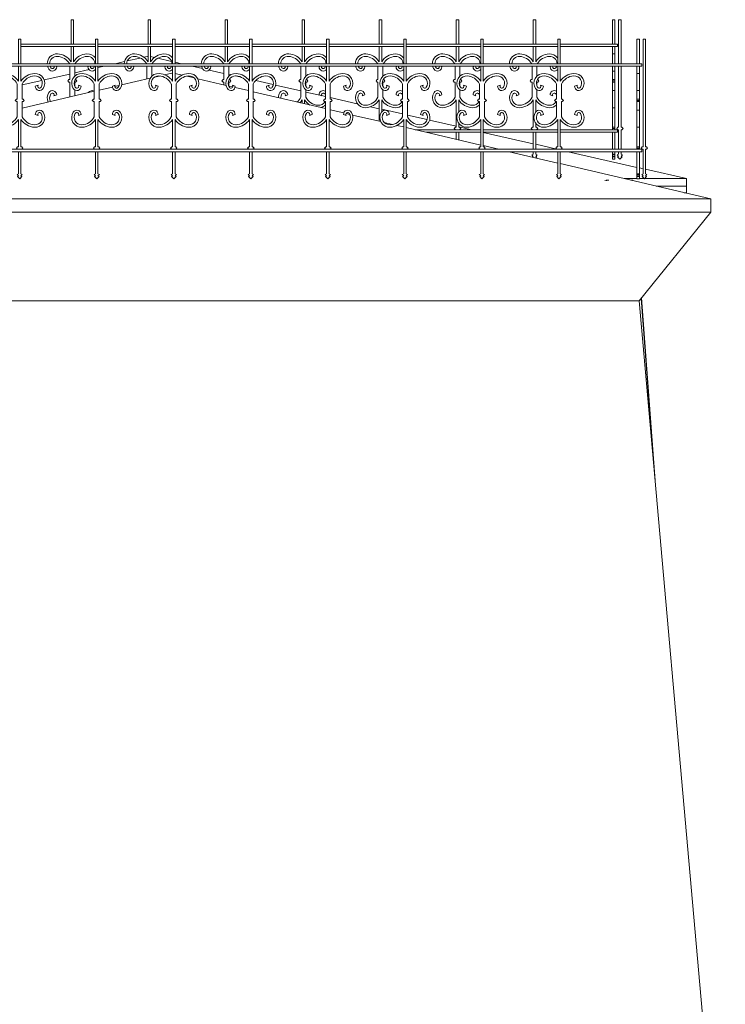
# Model space of a CAD drawing. Header units: metres. Extents: x -1.8 to 29.2, y -0.8 to 24.3.
# Tile 4 of 8: x 2.3 to 5.2, y 20.3 to 24.3. Entities that reach past the tile are written whole.
import ezdxf

# ---------------------------------------------------------------- set-up
doc = ezdxf.new("R2010")
doc.units = ezdxf.units.M
doc.layers.add('AV-STAVBA', color=7, linetype='Continuous', lineweight=18)

# ---------------------------------------------------------------- blocks, each defined once
blk = doc.blocks.new('Railing - BA_Kovaný sloupek_střecha-1527300-Pohled SV')
at = {"layer": 'AV-STAVBA'}
for p, q in [((4.7512, 24.2), (4.7512, 24.3)), ((4.7612, 24.3), (4.7512, 24.3)), ((4.7612, 24.3), (4.7612, 24.2)), ((4.7512, 24.16), (4.7512, 24.19)), ((4.7612, 24.19), (4.7612, 24.16)), ((4.7612, 24.1601), (4.7512, 24.1601)), ((4.7512, 24.1601), (4.7512, 24.12)), ((4.7612, 24.12), (4.7612, 24.1601)), ((4.7512, 24.1099), (4.7512, 24.098)), ((4.7512, 24.098), (4.7512, 24.0901)), ((4.7512, 24.055), (4.7512, 24.0905)), ((4.7512, 24.0901), (4.7612, 24.0901)), ((4.7612, 24.098), (4.7612, 24.1099)), ((4.7612, 24.0901), (4.7612, 24.098)), ((4.7612, 24.0905), (4.7612, 24.055)), ((4.7512, 24.05), (4.7512, 24.055)), ((4.7612, 24.055), (4.7512, 24.055)), ((4.7512, 24.045), (4.7512, 24.05)), ((4.7612, 24.05), (4.7512, 24.05)), ((4.7512, 24.0095), (4.7512, 24.045)), ((4.7612, 24.045), (4.7512, 24.045)), ((4.7612, 24.055), (4.7612, 24.05)), ((4.7612, 24.05), (4.7612, 24.045)), ((4.7612, 24.045), (4.7612, 24.0095)), ((4.7612, 24.0099), (4.7512, 24.0099)), ((4.7512, 24.0099), (4.7512, 24.002)), ((4.7612, 24.002), (4.7612, 24.0099)), ((4.7512, 24.002), (4.7512, 23.9399)), ((4.7612, 23.9399), (4.7612, 24.002)), ((4.7512, 23.86), (4.7512, 23.94)), ((4.7512, 23.9399), (4.7612, 23.9399)), ((4.7612, 23.94), (4.7612, 23.86)), ((4.7512, 23.855), (4.7512, 23.86)), ((4.7612, 23.86), (4.7512, 23.86)), ((4.7512, 23.85), (4.7512, 23.855)), ((4.7612, 23.855), (4.7512, 23.855)), ((4.7612, 23.86), (4.7612, 23.855)), ((4.7612, 23.855), (4.7612, 23.85)), ((4.7512, 23.77), (4.7512, 23.84)), ((4.7612, 23.84), (4.7612, 23.77)), ((4.7512, 23.75), (4.7512, 23.76)), ((4.7512, 23.7467), (4.7512, 23.75)), ((4.7612, 23.75), (4.7512, 23.75)), ((4.7512, 23.741), (4.7512, 23.7467)), ((4.7612, 23.7467), (4.7512, 23.7467)), ((4.7512, 23.7385), (4.7512, 23.741)), ((4.7612, 23.741), (4.7512, 23.741)), ((4.7512, 23.7292), (4.7512, 23.7385)), ((4.7612, 23.7385), (4.7512, 23.7385)), ((4.7612, 23.7292), (4.7512, 23.7292)), ((4.7612, 23.76), (4.7612, 23.75)), ((4.7612, 23.75), (4.7612, 23.7467)), ((4.7612, 23.7467), (4.7612, 23.741)), ((4.7612, 23.741), (4.7612, 23.7385)), ((4.7612, 23.7385), (4.7612, 23.7292))]:
    blk.add_line(p, q, dxfattribs=at)
blk = doc.blocks.new('Railing - BA_Kovaný sloupek_střecha-V1-Pohled SV')
at = {"layer": 'AV-STAVBA'}
for p, q in [((4.4372, 24.3), (4.4272, 24.3)), ((4.4272, 24.3), (4.4272, 24.2)), ((4.4372, 24.2), (4.4372, 24.3)), ((4.4272, 24.19), (4.4272, 24.1282)), ((4.4372, 24.1282), (4.4372, 24.19)), ((4.3684, 24.1076), (4.3616, 24.11)), ((4.4222, 24.11), (4.4222, 24.055)), ((4.4422, 24.0687), (4.4422, 24.11)), ((4.5028, 24.11), (4.496, 24.1076)), ((4.4187, 24.055), (4.4141, 24.05)), ((4.4141, 24.05), (4.4187, 24.045)), ((4.4222, 24.055), (4.4187, 24.055)), ((4.4187, 24.045), (4.4222, 24.045)), ((4.4222, 24.045), (4.4222, 23.983)), ((4.4422, 24.0284), (4.4422, 24.045)), ((4.4422, 24.045), (4.4457, 24.045)), ((4.4457, 24.055), (4.444, 24.055)), ((4.4503, 24.05), (4.4457, 24.055)), ((4.4457, 24.045), (4.4503, 24.05)), ((4.4422, 23.983), (4.4422, 24.0125)), ((4.3573, 23.9885), (4.3684, 23.9924)), ((4.4272, 23.9718), (4.4272, 23.86)), ((4.4372, 23.9231), (4.4372, 23.9718)), ((4.496, 23.9924), (4.5071, 23.9885)), ((4.4237, 23.86), (4.4191, 23.855)), ((4.4191, 23.855), (4.4237, 23.85)), ((4.4272, 23.86), (4.4237, 23.86)), ((4.4372, 23.86), (4.4372, 23.8769)), ((4.4407, 23.86), (4.4372, 23.86)), ((4.4453, 23.855), (4.4407, 23.86)), ((4.4407, 23.85), (4.4453, 23.855)), ((4.4272, 23.84), (4.4272, 23.77)), ((4.4372, 23.77), (4.4372, 23.84)), ((4.4272, 23.75), (4.4215, 23.7467)), ((4.4215, 23.7467), (4.4272, 23.741)), ((4.4272, 23.741), (4.4229, 23.7385)), ((4.4272, 23.76), (4.4272, 23.75)), ((4.4372, 23.75), (4.4372, 23.76)), ((4.4429, 23.7467), (4.4372, 23.75)), ((4.4372, 23.741), (4.4429, 23.7467)), ((4.4415, 23.7385), (4.4372, 23.741)), ((4.4375, 23.7345), (4.4415, 23.7385))]:
    blk.add_line(p, q, dxfattribs=at)
for centre, radius, start, end in [((4.3698, 24.12), 0.0401, 86.5286, 179.9911), ((4.3698, 24.12), 0.0301, 86.5286, 179.9911), ((4.3679, 24.0891), 0.061, 30.6376, 86.5286), ((4.3679, 24.0891), 0.071, 33.3985, 86.5286), ((4.4965, 24.0891), 0.071, 93.4714, 146.6015), ((4.4965, 24.0891), 0.061, 93.4714, 149.3624), ((4.4946, 24.12), 0.0401, 37.1192, 93.4714), ((4.4946, 24.12), 0.0301, 0.0089, 93.4714), ((4.3698, 24.12), 0.0401, 194.5395, 213.3212), ((4.3509, 24.1076), 0.0175, 213.3212, 0), ((4.3698, 24.12), 0.0301, 199.4321, 213.3212), ((4.3509, 24.1076), 0.0075, 213.3212, 16.7607), ((4.5135, 24.1076), 0.0175, 180, 322.0832), ((4.5135, 24.1076), 0.0075, 163.2393, 326.6788), ((4.4946, 24.12), 0.0301, 326.6788, 340.5679), ((4.3509, 23.9924), 0.0175, 0, 146.6788), ((4.5135, 23.9924), 0.0175, 62.6569, 180), ((4.3698, 23.98), 0.0401, 146.6788, 273.4714), ((4.3698, 23.98), 0.0301, 146.6788, 273.4714), ((4.3509, 23.9924), 0.0075, 328.3812, 146.6788), ((4.3679, 24.0109), 0.061, 273.4714, 332.8394), ((4.3679, 24.0109), 0.071, 273.4714, 326.6015), ((4.4965, 24.0109), 0.071, 213.3985, 266.5286), ((4.4965, 24.0109), 0.061, 207.1606, 266.5286), ((4.4946, 23.98), 0.0301, 266.5286, 329.8303), ((4.5135, 23.9924), 0.0075, 33.3212, 211.6188), ((4.4946, 23.98), 0.0301, 22.7772, 33.3212), ((4.4946, 23.98), 0.0401, 266.5286, 313.8688)]:
    blk.add_arc(centre, radius, start, end, dxfattribs=at)
blk = doc.blocks.new('Railing - BA_Kovaný sloupek_střecha-V2-Pohled SV')
at = {"layer": 'AV-STAVBA'}
for p, q in [((4.1222, 24.3), (4.1122, 24.3)), ((4.1122, 24.3), (4.1122, 24.2)), ((4.1222, 24.2), (4.1222, 24.3)), ((4.1122, 24.19), (4.1122, 24.1282)), ((4.1222, 24.1282), (4.1222, 24.19)), ((4.0534, 24.1076), (4.0466, 24.11)), ((4.1072, 24.11), (4.1072, 24.055)), ((4.1272, 24.0687), (4.1272, 24.11)), ((4.1878, 24.11), (4.181, 24.1076)), ((4.1037, 24.055), (4.0991, 24.05)), ((4.0991, 24.05), (4.1037, 24.045)), ((4.1072, 24.055), (4.1037, 24.055)), ((4.1037, 24.045), (4.1072, 24.045)), ((4.1072, 24.045), (4.1072, 23.983)), ((4.1272, 24.0284), (4.1272, 24.045)), ((4.1272, 24.045), (4.1307, 24.045)), ((4.1307, 24.055), (4.129, 24.055)), ((4.1353, 24.05), (4.1307, 24.055)), ((4.1307, 24.045), (4.1353, 24.05)), ((4.1272, 23.983), (4.1272, 24.0125)), ((4.0423, 23.9885), (4.0534, 23.9924)), ((4.1122, 23.9718), (4.1122, 23.86)), ((4.1222, 23.9231), (4.1222, 23.9718)), ((4.181, 23.9924), (4.1921, 23.9885)), ((4.1087, 23.86), (4.1041, 23.855)), ((4.1041, 23.855), (4.1087, 23.85)), ((4.1122, 23.86), (4.1087, 23.86)), ((4.1222, 23.86), (4.1222, 23.8769)), ((4.1257, 23.86), (4.1222, 23.86)), ((4.1303, 23.855), (4.1257, 23.86)), ((4.1257, 23.85), (4.1303, 23.855)), ((4.1122, 23.84), (4.1122, 23.8107)), ((4.1222, 23.8084), (4.1222, 23.84))]:
    blk.add_line(p, q, dxfattribs=at)
for centre, radius, start, end in [((4.0548, 24.12), 0.0401, 86.5286, 179.9911), ((4.0548, 24.12), 0.0301, 86.5286, 179.9911), ((4.0529, 24.0891), 0.061, 30.6376, 86.5286), ((4.0529, 24.0891), 0.071, 33.3985, 86.5286), ((4.1815, 24.0891), 0.071, 93.4714, 146.6015), ((4.1815, 24.0891), 0.061, 93.4714, 149.3624), ((4.1796, 24.12), 0.0401, 37.1192, 93.4714), ((4.1796, 24.12), 0.0301, 0.0089, 93.4714), ((4.0548, 24.12), 0.0401, 194.5395, 213.3212), ((4.0359, 24.1076), 0.0175, 213.3212, 0), ((4.0548, 24.12), 0.0301, 199.4321, 213.3212), ((4.0359, 24.1076), 0.0075, 213.3212, 16.7607), ((4.1985, 24.1076), 0.0175, 180, 322.0832), ((4.1985, 24.1076), 0.0075, 163.2393, 326.6788), ((4.1796, 24.12), 0.0301, 326.6788, 340.5679), ((4.0359, 23.9924), 0.0175, 0, 146.6788), ((4.1985, 23.9924), 0.0175, 62.6569, 180), ((4.0548, 23.98), 0.0401, 146.6788, 273.4714), ((4.0548, 23.98), 0.0301, 146.6788, 273.4714), ((4.0359, 23.9924), 0.0075, 328.3812, 146.6788), ((4.0529, 24.0109), 0.061, 273.4714, 332.8394), ((4.0529, 24.0109), 0.071, 273.4714, 326.6015), ((4.1815, 24.0109), 0.071, 213.3985, 266.5286), ((4.1815, 24.0109), 0.061, 207.1606, 266.5286), ((4.1796, 23.98), 0.0301, 266.5286, 329.8303), ((4.1985, 23.9924), 0.0075, 33.3212, 211.6188), ((4.1796, 23.98), 0.0301, 22.7772, 33.3212), ((4.1796, 23.98), 0.0401, 266.5286, 313.8688)]:
    blk.add_arc(centre, radius, start, end, dxfattribs=at)
blk = doc.blocks.new('Railing - BA_Kovaný sloupek_střecha-V3-Pohled SV')
at = {"layer": 'AV-STAVBA'}
for p, q in [((3.8072, 24.3), (3.7972, 24.3)), ((3.7972, 24.3), (3.7972, 24.2)), ((3.8072, 24.2), (3.8072, 24.3)), ((3.7972, 24.19), (3.7972, 24.1282)), ((3.8072, 24.1282), (3.8072, 24.19)), ((3.7384, 24.1076), (3.7316, 24.11)), ((3.7922, 24.11), (3.7922, 24.055)), ((3.8122, 24.0687), (3.8122, 24.11)), ((3.8728, 24.11), (3.866, 24.1076)), ((3.7887, 24.055), (3.7841, 24.05)), ((3.7841, 24.05), (3.7887, 24.045)), ((3.7922, 24.055), (3.7887, 24.055)), ((3.7887, 24.045), (3.7922, 24.045)), ((3.7922, 24.045), (3.7922, 23.983)), ((3.8122, 24.0284), (3.8122, 24.045)), ((3.8122, 24.045), (3.8157, 24.045)), ((3.8157, 24.055), (3.814, 24.055)), ((3.8203, 24.05), (3.8157, 24.055)), ((3.8157, 24.045), (3.8203, 24.05)), ((3.8122, 23.983), (3.8122, 24.0125)), ((3.7273, 23.9885), (3.7384, 23.9924)), ((3.7972, 23.9718), (3.7972, 23.8845)), ((3.8072, 23.9231), (3.8072, 23.9718)), ((3.866, 23.9924), (3.8771, 23.9885))]:
    blk.add_line(p, q, dxfattribs=at)
for centre, radius, start, end in [((3.7398, 24.12), 0.0401, 86.5286, 179.9911), ((3.7398, 24.12), 0.0301, 86.5286, 179.9911), ((3.7379, 24.0891), 0.061, 30.6376, 86.5286), ((3.7379, 24.0891), 0.071, 33.3985, 86.5286), ((3.8665, 24.0891), 0.071, 93.4714, 146.6015), ((3.8665, 24.0891), 0.061, 93.4714, 149.3624), ((3.8646, 24.12), 0.0401, 37.1192, 93.4714), ((3.8646, 24.12), 0.0301, 0.0089, 93.4714), ((3.7398, 24.12), 0.0401, 194.5395, 213.3212), ((3.7209, 24.1076), 0.0175, 213.3212, 0), ((3.7398, 24.12), 0.0301, 199.4321, 213.3212), ((3.7209, 24.1076), 0.0075, 213.3212, 16.7607), ((3.8835, 24.1076), 0.0175, 180, 322.0832), ((3.8835, 24.1076), 0.0075, 163.2393, 326.6788), ((3.8646, 24.12), 0.0301, 326.6788, 340.5679), ((3.7209, 23.9924), 0.0175, 0, 146.6788), ((3.8835, 23.9924), 0.0175, 62.6569, 180), ((3.7398, 23.98), 0.0401, 146.6788, 273.4714), ((3.7398, 23.98), 0.0301, 146.6788, 273.4714), ((3.7209, 23.9924), 0.0075, 328.3812, 146.6788), ((3.7379, 24.0109), 0.061, 273.4714, 332.8394), ((3.7379, 24.0109), 0.071, 273.4714, 326.6015), ((3.8665, 24.0109), 0.071, 213.3985, 266.5286), ((3.8665, 24.0109), 0.061, 207.1606, 266.5286), ((3.8646, 23.98), 0.0301, 266.5286, 329.8303), ((3.8835, 23.9924), 0.0075, 33.3212, 211.6188), ((3.8646, 23.98), 0.0301, 22.7772, 33.3212), ((3.8646, 23.98), 0.0401, 266.5286, 313.8688)]:
    blk.add_arc(centre, radius, start, end, dxfattribs=at)
blk = doc.blocks.new('Railing - BA_Kovaný sloupek_střecha-V4-Pohled SV')
at = {"layer": 'AV-STAVBA'}
for p, q in [((3.4922, 24.3), (3.4822, 24.3)), ((3.4822, 24.3), (3.4822, 24.2)), ((3.4922, 24.2), (3.4922, 24.3)), ((3.4822, 24.19), (3.4822, 24.1282)), ((3.4922, 24.1282), (3.4922, 24.19)), ((3.4234, 24.1076), (3.4166, 24.11)), ((3.4772, 24.11), (3.4772, 24.055)), ((3.4972, 24.0687), (3.4972, 24.11)), ((3.5578, 24.11), (3.551, 24.1076)), ((3.4737, 24.055), (3.4691, 24.05)), ((3.4691, 24.05), (3.4737, 24.045)), ((3.4772, 24.055), (3.4737, 24.055)), ((3.4737, 24.045), (3.4772, 24.045)), ((3.4772, 24.045), (3.4772, 23.983)), ((3.4972, 24.0284), (3.4972, 24.045)), ((3.4972, 24.045), (3.5007, 24.045)), ((3.5007, 24.055), (3.499, 24.055)), ((3.5053, 24.05), (3.5007, 24.055)), ((3.5007, 24.045), (3.5053, 24.05)), ((3.4972, 23.983), (3.4972, 24.0125)), ((3.4123, 23.9885), (3.4234, 23.9924)), ((3.4822, 23.9718), (3.4822, 23.9583)), ((3.4922, 23.956), (3.4922, 23.9718)), ((3.551, 23.9924), (3.5621, 23.9885))]:
    blk.add_line(p, q, dxfattribs=at)
for centre, radius, start, end in [((3.4248, 24.12), 0.0401, 86.5286, 179.9911), ((3.4248, 24.12), 0.0301, 86.5286, 179.9911), ((3.4229, 24.0891), 0.061, 30.6376, 86.5286), ((3.4229, 24.0891), 0.071, 33.3985, 86.5286), ((3.5515, 24.0891), 0.071, 93.4714, 146.6015), ((3.5515, 24.0891), 0.061, 93.4714, 149.3624), ((3.5496, 24.12), 0.0401, 37.1192, 93.4714), ((3.5496, 24.12), 0.0301, 0.0089, 93.4714), ((3.4248, 24.12), 0.0401, 194.5395, 213.3212), ((3.4059, 24.1076), 0.0175, 213.3212, 0), ((3.4248, 24.12), 0.0301, 199.4321, 213.3212), ((3.4059, 24.1076), 0.0075, 213.3212, 16.7607), ((3.5685, 24.1076), 0.0175, 180, 322.0832), ((3.5685, 24.1076), 0.0075, 163.2393, 326.6788), ((3.5496, 24.12), 0.0301, 326.6788, 340.5679), ((3.4059, 23.9924), 0.0175, 0, 146.6788), ((3.5685, 23.9924), 0.0175, 62.6569, 180), ((3.4248, 23.98), 0.0401, 146.6788, 178.4298), ((3.4248, 23.98), 0.0301, 146.6788, 182.385), ((3.4059, 23.9924), 0.0075, 328.3812, 146.6788), ((3.4229, 24.0109), 0.061, 308.3655, 332.8394), ((3.4229, 24.0109), 0.071, 314.7057, 326.6015), ((3.5515, 24.0109), 0.071, 213.3985, 237.9811), ((3.5515, 24.0109), 0.061, 207.1606, 266.5286), ((3.5496, 23.98), 0.0301, 266.5286, 329.8303), ((3.5685, 23.9924), 0.0075, 33.3212, 211.6188), ((3.5496, 23.98), 0.0301, 22.7772, 33.3212), ((3.5496, 23.98), 0.0401, 282.5109, 313.8688)]:
    blk.add_arc(centre, radius, start, end, dxfattribs=at)
blk = doc.blocks.new('Railing - BA_Kovaný sloupek_střecha-V5-Pohled SV')
at = {"layer": 'AV-STAVBA'}
for p, q in [((3.1772, 24.3), (3.1672, 24.3)), ((3.1672, 24.3), (3.1672, 24.2)), ((3.1772, 24.2), (3.1772, 24.3)), ((3.1672, 24.19), (3.1672, 24.1282)), ((3.1772, 24.1282), (3.1772, 24.19)), ((3.1084, 24.1076), (3.1016, 24.11)), ((3.1622, 24.11), (3.1622, 24.055)), ((3.1822, 24.0687), (3.1822, 24.11)), ((3.2428, 24.11), (3.236, 24.1076)), ((3.1587, 24.055), (3.1541, 24.05)), ((3.1541, 24.05), (3.1587, 24.045)), ((3.1622, 24.055), (3.1587, 24.055)), ((3.1587, 24.045), (3.1622, 24.045)), ((3.1622, 24.045), (3.1622, 24.0333)), ((3.1822, 24.0286), (3.1822, 24.045)), ((3.1822, 24.045), (3.1857, 24.045)), ((3.1857, 24.055), (3.184, 24.055)), ((3.1903, 24.05), (3.1857, 24.055)), ((3.1857, 24.045), (3.1903, 24.05))]:
    blk.add_line(p, q, dxfattribs=at)
for centre, radius, start, end in [((3.1098, 24.12), 0.0401, 86.5286, 179.9911), ((3.1098, 24.12), 0.0301, 86.5286, 179.9911), ((3.1079, 24.0891), 0.061, 30.6376, 86.5286), ((3.1079, 24.0891), 0.071, 33.3985, 86.5286), ((3.2365, 24.0891), 0.071, 93.4714, 146.6015), ((3.2365, 24.0891), 0.061, 93.4714, 149.3624), ((3.2346, 24.12), 0.0401, 37.1192, 93.4714), ((3.2346, 24.12), 0.0301, 0.0089, 93.4714), ((3.1098, 24.12), 0.0401, 194.5395, 213.3212), ((3.0909, 24.1076), 0.0175, 213.3212, 0), ((3.1098, 24.12), 0.0301, 199.4321, 213.3212), ((3.0909, 24.1076), 0.0075, 213.3212, 16.7607), ((3.2535, 24.1076), 0.0175, 180, 322.0832), ((3.2535, 24.1076), 0.0075, 163.2393, 326.6788), ((3.2346, 24.12), 0.0301, 326.6788, 340.5679)]:
    blk.add_arc(centre, radius, start, end, dxfattribs=at)
blk = doc.blocks.new('Railing - BA_Kovaný sloupek_střecha-V6-Pohled SV')
at = {"layer": 'AV-STAVBA'}
for p, q in [((2.8622, 24.3), (2.8522, 24.3)), ((2.8522, 24.3), (2.8522, 24.2)), ((2.8622, 24.2), (2.8622, 24.3)), ((2.8522, 24.19), (2.8522, 24.1282)), ((2.8622, 24.1282), (2.8622, 24.19)), ((2.7934, 24.1076), (2.7866, 24.11)), ((2.8472, 24.11), (2.8472, 24.0574)), ((2.8672, 24.0687), (2.8672, 24.11)), ((2.9278, 24.11), (2.921, 24.1076))]:
    blk.add_line(p, q, dxfattribs=at)
for centre, radius, start, end in [((2.7948, 24.12), 0.0401, 86.5286, 179.9911), ((2.7948, 24.12), 0.0301, 86.5286, 179.9911), ((2.7929, 24.0891), 0.061, 30.6376, 86.5286), ((2.7929, 24.0891), 0.071, 33.3985, 86.5286), ((2.9215, 24.0891), 0.071, 93.4714, 146.6015), ((2.9215, 24.0891), 0.061, 93.4714, 149.3624), ((2.9196, 24.12), 0.0401, 37.1192, 93.4714), ((2.9196, 24.12), 0.0301, 0.0089, 93.4714), ((2.7948, 24.12), 0.0401, 194.5395, 213.3212), ((2.7759, 24.1076), 0.0175, 213.3212, 0), ((2.7948, 24.12), 0.0301, 199.4321, 213.3212), ((2.7759, 24.1076), 0.0075, 213.3212, 16.7607), ((2.9385, 24.1076), 0.0175, 180, 322.0832), ((2.9385, 24.1076), 0.0075, 163.2393, 326.6788), ((2.9196, 24.12), 0.0301, 326.6788, 340.5679)]:
    blk.add_arc(centre, radius, start, end, dxfattribs=at)
blk = doc.blocks.new('Railing - BA_Kovaný sloupek_střecha-V7-Pohled SV')
at = {"layer": 'AV-STAVBA'}
for p, q in [((2.5472, 24.3), (2.5372, 24.3)), ((2.5372, 24.3), (2.5372, 24.2)), ((2.5472, 24.2), (2.5472, 24.3)), ((2.5372, 24.19), (2.5372, 24.1282)), ((2.5472, 24.1282), (2.5472, 24.19)), ((2.4784, 24.1076), (2.4716, 24.11)), ((2.5322, 24.11), (2.5322, 24.055)), ((2.5522, 24.0687), (2.5522, 24.11)), ((2.6128, 24.11), (2.606, 24.1076)), ((2.5287, 24.055), (2.5241, 24.05)), ((2.5241, 24.05), (2.5287, 24.045)), ((2.5322, 24.055), (2.5287, 24.055)), ((2.5287, 24.045), (2.5322, 24.045)), ((2.5322, 24.045), (2.5322, 23.9836)), ((2.5522, 24.0284), (2.5522, 24.045)), ((2.5522, 24.045), (2.5557, 24.045)), ((2.5557, 24.055), (2.554, 24.055)), ((2.5603, 24.05), (2.5557, 24.055)), ((2.5557, 24.045), (2.5603, 24.05)), ((2.5522, 23.9883), (2.5522, 24.0125)), ((2.4673, 23.9885), (2.4784, 23.9924))]:
    blk.add_line(p, q, dxfattribs=at)
for centre, radius, start, end in [((2.4798, 24.12), 0.0401, 86.5286, 179.9911), ((2.4798, 24.12), 0.0301, 86.5286, 179.9911), ((2.4779, 24.0891), 0.061, 30.6376, 86.5286), ((2.4779, 24.0891), 0.071, 33.3985, 86.5286), ((2.6065, 24.0891), 0.071, 93.4714, 146.6015), ((2.6065, 24.0891), 0.061, 93.4714, 149.3624), ((2.6046, 24.12), 0.0401, 37.1192, 93.4714), ((2.6046, 24.12), 0.0301, 0.0089, 93.4714), ((2.4798, 24.12), 0.0401, 194.5395, 213.3212), ((2.4609, 24.1076), 0.0175, 213.3212, 0), ((2.4798, 24.12), 0.0301, 199.4321, 213.3212), ((2.4609, 24.1076), 0.0075, 213.3212, 16.7607), ((2.6235, 24.1076), 0.0175, 180, 322.0832), ((2.6235, 24.1076), 0.0075, 163.2393, 326.6788), ((2.6046, 24.12), 0.0301, 326.6788, 340.5679), ((2.4609, 23.9924), 0.0175, 0, 146.6788), ((2.6235, 23.9924), 0.0175, 62.6569, 148.4471), ((2.4798, 23.98), 0.0401, 146.6788, 205.4116), ((2.4798, 23.98), 0.0301, 146.6788, 209.6168), ((2.4609, 23.9924), 0.0075, 328.3812, 146.6788)]:
    blk.add_arc(centre, radius, start, end, dxfattribs=at)
blk = doc.blocks.new('Railing - BA_Kovaný sloupek_střecha_roh-V13-Pohled SV')
at = {"layer": 'AV-STAVBA'}
for p, q in [((4.7862, 24.3), (4.7762, 24.3)), ((4.7762, 24.3), (4.7762, 24.12)), ((4.7862, 24.12), (4.7862, 24.3)), ((4.7762, 24.11), (4.7762, 24.0814)), ((4.7862, 24.0814), (4.7862, 24.11)), ((4.7762, 24.0814), (4.7762, 23.86)), ((4.7862, 23.86), (4.7862, 24.0814)), ((4.7726, 23.86), (4.7681, 23.855)), ((4.7681, 23.855), (4.7726, 23.85)), ((4.7762, 23.86), (4.7726, 23.86)), ((4.7726, 23.85), (4.7762, 23.85)), ((4.7762, 23.85), (4.7762, 23.77)), ((4.7897, 23.86), (4.7862, 23.86)), ((4.7862, 23.77), (4.7862, 23.85)), ((4.7862, 23.85), (4.7897, 23.85)), ((4.7942, 23.855), (4.7897, 23.86)), ((4.7897, 23.85), (4.7942, 23.855)), ((4.7762, 23.75), (4.7705, 23.7467)), ((4.7705, 23.7467), (4.7762, 23.741)), ((4.7762, 23.741), (4.7718, 23.7385)), ((4.7718, 23.7385), (4.7812, 23.7292)), ((4.7762, 23.76), (4.7762, 23.75)), ((4.7812, 23.7292), (4.7905, 23.7385)), ((4.7862, 23.75), (4.7862, 23.76)), ((4.7919, 23.7467), (4.7862, 23.75)), ((4.7862, 23.741), (4.7919, 23.7467)), ((4.7905, 23.7385), (4.7862, 23.741))]:
    blk.add_line(p, q, dxfattribs=at)
blk = doc.blocks.new('Railing - Railing-1526271-Pohled SV')
at = {"layer": 'AV-STAVBA'}
for p, q in [((2.3322, 24.2), (2.6372, 24.2)), ((2.6372, 24.19), (2.3322, 24.19)), ((2.6472, 24.2), (2.9522, 24.2)), ((2.9522, 24.19), (2.6472, 24.19)), ((2.9622, 24.2), (3.2672, 24.2)), ((3.2672, 24.19), (2.9622, 24.19)), ((3.2772, 24.2), (3.5822, 24.2)), ((3.5822, 24.19), (3.2772, 24.19)), ((3.5922, 24.2), (3.8972, 24.2)), ((3.8972, 24.19), (3.5922, 24.19)), ((3.9072, 24.2), (4.2122, 24.2)), ((4.2122, 24.19), (3.9072, 24.19)), ((4.2222, 24.2), (4.5272, 24.2)), ((4.5272, 24.19), (4.2222, 24.19)), ((4.5372, 24.2), (4.7712, 24.2)), ((4.7712, 24.19), (4.5372, 24.19)), ((4.7712, 24.19), (4.7712, 24.2)), ((3.9446, 23.85), (4.2122, 23.85)), ((4.2222, 23.85), (4.5272, 23.85)), ((4.5372, 23.85), (4.7712, 23.85)), ((4.7712, 23.84), (4.7712, 23.85)), ((4.2122, 23.84), (3.9873, 23.84)), ((4.5272, 23.84), (4.2222, 23.84)), ((4.7712, 23.84), (4.5372, 23.84))]:
    blk.add_line(p, q, dxfattribs=at)
for name in ['Railing - BA_Kovaný sloupek_střecha-V7-Pohled SV', 'Railing - BA_Kovaný sloupek_střecha-V6-Pohled SV', 'Railing - BA_Kovaný sloupek_střecha-V5-Pohled SV', 'Railing - BA_Kovaný sloupek_střecha-V4-Pohled SV', 'Railing - BA_Kovaný sloupek_střecha-V3-Pohled SV', 'Railing - BA_Kovaný sloupek_střecha-V2-Pohled SV', 'Railing - BA_Kovaný sloupek_střecha-V1-Pohled SV', 'Railing - BA_Kovaný sloupek_střecha-1527300-Pohled SV', 'Railing - BA_Kovaný sloupek_střecha_roh-V13-Pohled SV']:
    blk.add_blockref(name, (0, 0))
blk = doc.blocks.new('Railing - BA_Kovaný sloupek_střecha-V14-Pohled SV')
at = {"layer": 'AV-STAVBA'}
for p, q in [((4.8512, 24.12), (4.8512, 24.22)), ((4.8612, 24.22), (4.8512, 24.22)), ((4.8612, 24.22), (4.8612, 24.12)), ((4.8512, 24.08), (4.8512, 24.11)), ((4.8612, 24.11), (4.8612, 24.08)), ((4.8612, 24.0801), (4.8512, 24.0801)), ((4.8512, 24.0801), (4.8512, 24.018)), ((4.8612, 24.018), (4.8612, 24.0801)), ((4.8512, 24.018), (4.8512, 24.0101)), ((4.8512, 23.975), (4.8512, 24.0105)), ((4.8512, 24.0101), (4.8612, 24.0101)), ((4.8612, 24.0101), (4.8612, 24.018)), ((4.8612, 24.0105), (4.8612, 23.975)), ((4.8512, 23.97), (4.8512, 23.975)), ((4.8612, 23.975), (4.8512, 23.975)), ((4.8512, 23.965), (4.8512, 23.97)), ((4.8612, 23.97), (4.8512, 23.97)), ((4.8512, 23.9295), (4.8512, 23.965)), ((4.8612, 23.965), (4.8512, 23.965)), ((4.8612, 23.975), (4.8612, 23.97)), ((4.8612, 23.97), (4.8612, 23.965)), ((4.8612, 23.965), (4.8612, 23.9295)), ((4.8612, 23.9299), (4.8512, 23.9299)), ((4.8512, 23.9299), (4.8512, 23.922)), ((4.8612, 23.922), (4.8612, 23.9299)), ((4.8512, 23.922), (4.8512, 23.8599)), ((4.8612, 23.8599), (4.8612, 23.922)), ((4.8512, 23.78), (4.8512, 23.86)), ((4.8512, 23.8599), (4.8612, 23.8599)), ((4.8612, 23.86), (4.8612, 23.78)), ((4.8512, 23.775), (4.8512, 23.78)), ((4.8612, 23.78), (4.8512, 23.78)), ((4.8512, 23.77), (4.8512, 23.775)), ((4.8612, 23.775), (4.8512, 23.775)), ((4.8612, 23.78), (4.8612, 23.775)), ((4.8612, 23.775), (4.8612, 23.77)), ((4.8512, 23.67), (4.8512, 23.76)), ((4.8612, 23.76), (4.8612, 23.67)), ((4.8512, 23.6667), (4.8512, 23.67)), ((4.8612, 23.67), (4.8512, 23.67)), ((4.8512, 23.661), (4.8512, 23.6667)), ((4.8612, 23.6667), (4.8512, 23.6667)), ((4.8512, 23.6585), (4.8512, 23.661)), ((4.8612, 23.661), (4.8512, 23.661)), ((4.8512, 23.6492), (4.8512, 23.6585)), ((4.8612, 23.6585), (4.8512, 23.6585)), ((4.8612, 23.6492), (4.8512, 23.6492)), ((4.8612, 23.67), (4.8612, 23.6667)), ((4.8612, 23.6667), (4.8612, 23.661)), ((4.8612, 23.661), (4.8612, 23.6585)), ((4.8612, 23.6585), (4.8612, 23.6492))]:
    blk.add_line(p, q, dxfattribs=at)
blk = doc.blocks.new('Railing - BA_Kovaný sloupek_střecha-V15-Pohled SV')
at = {"layer": 'AV-STAVBA'}
for p, q in [((4.5372, 24.22), (4.5272, 24.22)), ((4.5272, 24.22), (4.5272, 24.12)), ((4.5372, 24.12), (4.5372, 24.22)), ((4.5272, 24.11), (4.5272, 24.0482)), ((4.5372, 24.0482), (4.5372, 24.11)), ((4.4684, 24.0276), (4.4573, 24.0315)), ((4.5222, 24.037), (4.5222, 23.975)), ((4.5422, 23.975), (4.5422, 24.037)), ((4.6071, 24.0315), (4.596, 24.0276)), ((4.5187, 23.975), (4.5141, 23.97)), ((4.5141, 23.97), (4.5187, 23.965)), ((4.5222, 23.975), (4.5187, 23.975)), ((4.5187, 23.965), (4.5222, 23.965)), ((4.5222, 23.965), (4.5222, 23.903)), ((4.5457, 23.975), (4.5422, 23.975)), ((4.5422, 23.903), (4.5422, 23.965)), ((4.5422, 23.965), (4.5457, 23.965)), ((4.5503, 23.97), (4.5457, 23.975)), ((4.5457, 23.965), (4.5503, 23.97)), ((4.4573, 23.9085), (4.4684, 23.9124)), ((4.5272, 23.8918), (4.5272, 23.78)), ((4.5372, 23.78), (4.5372, 23.8918)), ((4.596, 23.9124), (4.6071, 23.9085)), ((4.5237, 23.78), (4.5191, 23.775)), ((4.5191, 23.775), (4.5237, 23.77)), ((4.5272, 23.78), (4.5237, 23.78)), ((4.5407, 23.78), (4.5372, 23.78)), ((4.5453, 23.775), (4.5407, 23.78)), ((4.5407, 23.77), (4.5453, 23.775)), ((4.5272, 23.76), (4.5272, 23.67)), ((4.5372, 23.67), (4.5372, 23.76)), ((4.5272, 23.67), (4.5215, 23.6667)), ((4.5215, 23.6667), (4.5272, 23.661)), ((4.5272, 23.661), (4.5229, 23.6585)), ((4.5229, 23.6585), (4.5322, 23.6492)), ((4.5322, 23.6492), (4.5415, 23.6585)), ((4.5429, 23.6667), (4.5372, 23.67)), ((4.5372, 23.661), (4.5429, 23.6667)), ((4.5415, 23.6585), (4.5372, 23.661))]:
    blk.add_line(p, q, dxfattribs=at)
for centre, radius, start, end in [((4.4698, 24.04), 0.0401, 86.5286, 213.3212), ((4.4698, 24.04), 0.0301, 86.5286, 213.3212), ((4.4679, 24.0091), 0.061, 27.1606, 86.5286), ((4.4679, 24.0091), 0.071, 33.3985, 86.5286), ((4.5965, 24.0091), 0.071, 93.4714, 146.6015), ((4.5965, 24.0091), 0.061, 93.4714, 152.8394), ((4.5946, 24.04), 0.0401, 326.6788, 93.4714), ((4.5946, 24.04), 0.0301, 326.6788, 93.4714), ((4.4509, 24.0276), 0.0175, 213.3212, 0), ((4.4509, 24.0276), 0.0075, 213.3212, 31.6188), ((4.6135, 24.0276), 0.0175, 180, 326.6788), ((4.6135, 24.0276), 0.0075, 148.3812, 326.6788), ((4.4509, 23.9124), 0.0175, 0, 146.6788), ((4.6135, 23.9124), 0.0175, 33.3212, 180), ((4.4698, 23.9), 0.0401, 146.6788, 273.4714), ((4.4698, 23.9), 0.0301, 146.6788, 273.4714), ((4.4509, 23.9124), 0.0075, 328.3812, 146.6788), ((4.4679, 23.9309), 0.061, 273.4714, 332.8394), ((4.4679, 23.9309), 0.071, 273.4714, 326.6015), ((4.5965, 23.9309), 0.071, 213.3985, 266.5286), ((4.5965, 23.9309), 0.061, 207.1606, 266.5286), ((4.5946, 23.9), 0.0401, 266.5286, 33.3212), ((4.5946, 23.9), 0.0301, 266.5286, 33.3212), ((4.6135, 23.9124), 0.0075, 33.3212, 211.6188)]:
    blk.add_arc(centre, radius, start, end, dxfattribs=at)
blk = doc.blocks.new('Railing - BA_Kovaný sloupek_střecha_roh-V16-Pohled SV')
at = {"layer": 'AV-STAVBA'}
for p, q in [((4.8862, 24.22), (4.8762, 24.22)), ((4.8762, 24.22), (4.8762, 24.0014)), ((4.8862, 24.0014), (4.8862, 24.22)), ((4.8762, 24.0014), (4.8762, 23.78)), ((4.8862, 23.78), (4.8862, 24.0014)), ((4.8726, 23.78), (4.8681, 23.775)), ((4.8681, 23.775), (4.8726, 23.77)), ((4.8762, 23.78), (4.8726, 23.78)), ((4.8726, 23.77), (4.8762, 23.77)), ((4.8762, 23.77), (4.8762, 23.67)), ((4.8897, 23.78), (4.8862, 23.78)), ((4.8862, 23.67), (4.8862, 23.77)), ((4.8862, 23.77), (4.8897, 23.77)), ((4.8942, 23.775), (4.8897, 23.78)), ((4.8897, 23.77), (4.8942, 23.775)), ((4.8762, 23.67), (4.8705, 23.6667)), ((4.8705, 23.6667), (4.8762, 23.661)), ((4.8762, 23.661), (4.8718, 23.6585)), ((4.8718, 23.6585), (4.8812, 23.6492)), ((4.8812, 23.6492), (4.8905, 23.6585)), ((4.8919, 23.6667), (4.8862, 23.67)), ((4.8862, 23.661), (4.8919, 23.6667)), ((4.8905, 23.6585), (4.8862, 23.661))]:
    blk.add_line(p, q, dxfattribs=at)
blk = doc.blocks.new('Railing - Railing-1527304-Pohled SV')
at = {"layer": 'AV-STAVBA'}
for p, q in [((1.0632, 24.12), (4.8712, 24.12)), ((4.8712, 24.11), (1.0632, 24.11)), ((4.8712, 24.11), (4.8712, 24.12)), ((1.0632, 23.77), (4.8712, 23.77)), ((4.8712, 23.76), (4.8712, 23.77)), ((4.8712, 23.76), (1.0632, 23.76))]:
    blk.add_line(p, q, dxfattribs=at)
for name, p in [('Railing - BA_Kovaný sloupek_střecha-V15-Pohled SV', (-2.205, 0)), ('Railing - BA_Kovaný sloupek_střecha-V15-Pohled SV', (-1.89, 0)), ('Railing - BA_Kovaný sloupek_střecha-V15-Pohled SV', (-1.575, 0)), ('Railing - BA_Kovaný sloupek_střecha-V15-Pohled SV', (-1.26, 0)), ('Railing - BA_Kovaný sloupek_střecha-V15-Pohled SV', (-0.945, 0)), ('Railing - BA_Kovaný sloupek_střecha-V15-Pohled SV', (-0.63, 0)), ('Railing - BA_Kovaný sloupek_střecha-V15-Pohled SV', (-0.315, 0)), ('Railing - BA_Kovaný sloupek_střecha-V15-Pohled SV', (0, 0)), ('Railing - BA_Kovaný sloupek_střecha-V14-Pohled SV', (0, 0)), ('Railing - BA_Kovaný sloupek_střecha_roh-V16-Pohled SV', (0, 0))]:
    blk.add_blockref(name, p)

msp = doc.modelspace()

# ---------------------------------------------------------------- linework, layer by layer
at = {"layer": 'AV-STAVBA'}
for p, q in [((2.7559, 24.1286), (2.7179, 24.12)), ((2.82, 24.1432), (2.7669, 24.1312)), ((2.8497, 24.15), (2.834, 24.1464)), ((2.8522, 24.15), (2.8497, 24.15)), ((2.8785, 24.145), (2.8622, 24.1488)), ((2.948, 24.1292), (2.8919, 24.142)), ((2.9885, 24.12), (2.9622, 24.126)), ((2.6108, 24.0956), (2.5522, 24.0823)), ((2.674, 24.11), (2.6472, 24.1039)), ((3.0751, 24.1003), (3.0325, 24.11)), ((3.1622, 24.0805), (3.1019, 24.0942)), ((2.4176, 24.0516), (2.3372, 24.0333)), ((2.5322, 24.0777), (2.427, 24.0538)), ((2.8607, 24.0606), (2.7438, 24.0332)), ((2.899, 24.0695), (2.8777, 24.0646)), ((2.9497, 24.0814), (2.9197, 24.0744)), ((2.9522, 24.0814), (2.9497, 24.0814)), ((2.9919, 24.0732), (2.9622, 24.0801)), ((3.0399, 24.0619), (3.0114, 24.0686)), ((3.171, 24.0312), (3.0549, 24.0584)), ((3.1895, 24.0742), (3.1822, 24.0759)), ((3.2323, 24.0645), (3.2088, 24.0698)), ((3.2672, 24.0566), (3.2585, 24.0585)), ((3.2815, 24.0533), (3.2772, 24.0543)), ((3.364, 24.0345), (3.2922, 24.0509)), ((2.6322, 24.007), (2.3372, 23.9379)), ((2.7064, 24.0244), (2.6522, 24.0117)), ((2.7331, 24.0307), (2.7161, 24.0267)), ((3.1978, 24.0249), (3.1821, 24.0286)), ((3.2622, 24.0099), (3.2076, 24.0226)), ((3.5772, 23.9361), (3.2822, 24.0052)), ((3.4772, 24.0088), (3.3736, 24.0323)), ((3.5544, 23.9912), (3.4972, 24.0042)), ((3.5772, 23.986), (3.5616, 23.9895)), ((3.7075, 23.9563), (3.5972, 23.9814)), ((3.6522, 23.9185), (3.5972, 23.9314)), ((3.7972, 23.9359), (3.7612, 23.9441)), ((3.8922, 23.9143), (3.8072, 23.9336)), ((3.6766, 23.9128), (3.662, 23.9162)), ((3.8036, 23.883), (3.6881, 23.9101)), ((3.9932, 23.8913), (3.9122, 23.9097)), ((4.1122, 23.8642), (4.0029, 23.8891)), ((3.8513, 23.8719), (3.8179, 23.8797)), ((3.8972, 23.8611), (3.8693, 23.8676)), ((4.2122, 23.7873), (3.9072, 23.8588)), ((4.1746, 23.85), (4.1222, 23.8619)), ((4.4272, 23.7925), (4.2222, 23.8392)), ((4.2861, 23.77), (4.2222, 23.785)), ((4.523, 23.7707), (4.4372, 23.7902)), ((4.5272, 23.7135), (4.3288, 23.76)), ((4.8512, 23.696), (4.57, 23.76)), ((5.1532, 23.5669), (4.5372, 23.7112)), ((4.8762, 23.6903), (4.8612, 23.6937)), ((5.0532, 23.65), (4.8862, 23.688)), ((4.7197, 23.6427), (4.7257, 23.6436)), ((4.7257, 23.6436), (4.7357, 23.6436)), ((4.7257, 23.6436), (4.7259, 23.6412)), ((4.7983, 23.65), (4.8512, 23.65)), ((4.8257, 23.6436), (4.8318, 23.6436)), ((4.8318, 23.6436), (4.8319, 23.6421)), ((4.8318, 23.6433), (4.8336, 23.6436)), ((4.8336, 23.6436), (4.8318, 23.6436)), ((4.8337, 23.6417), (4.8336, 23.6436)), ((4.8612, 23.65), (4.8804, 23.65)), ((4.882, 23.65), (5.0532, 23.65)), ((5.0532, 23.65), (5.0532, 23.5924)), ((5.0532, 23.6192), (4.9297, 23.6192)), ((0.7532, 23.5669), (5.1532, 23.5669)), ((5.0532, 23.5924), (5.0444, 23.5924)), ((5.0519, 23.5906), (5.0532, 23.5924)), ((5.1532, 23.5669), (5.1532, 23.5126)), ((5.1532, 23.5126), (0.7532, 23.5126)), ((4.86, 23.1498), (5.1532, 23.5126)), ((4.8681, 23.1598), (4.9154, 22.5296)), ((4.9272, 22.3955), (4.8698, 23.1618)), ((4.86, 23.1498), (1.0544, 23.1498)), ((5.2122, 19.1724), (4.8605, 23.1498))]:
    msp.add_line(p, q, dxfattribs=at)

# ---------------------------------------------------------------- block references
for name in ['Railing - Railing-1526271-Pohled SV', 'Railing - Railing-1527304-Pohled SV']:
    msp.add_blockref(name, (0, 0), dxfattribs=at)

doc.saveas('drawing.dxf')
